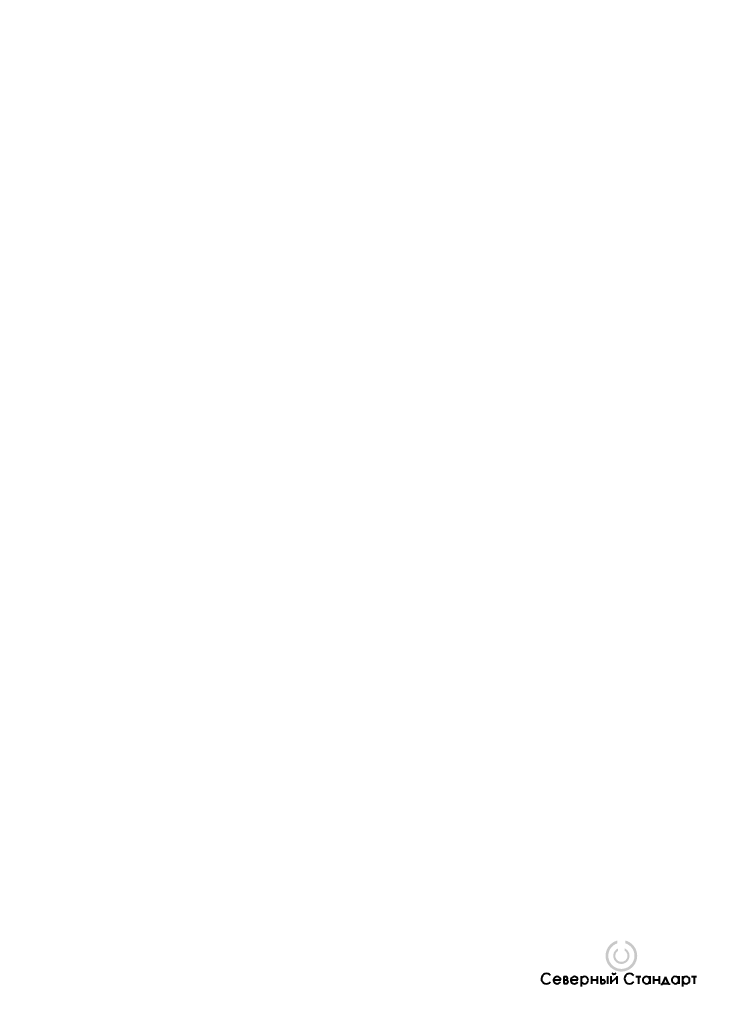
# Model space of a CAD drawing. Header units: millimetres. Extents: x 0 to 210, y 0 to 297.
import ezdxf

# ---------------------------------------------------------------- set-up
doc = ezdxf.new("R2010")
doc.units = ezdxf.units.MM
doc.linetypes.add('K5LT32768', pattern=[0])

# ---------------------------------------------------------------- blocks, each defined once
blk = doc.blocks.new('U4')
at = {"true_color": 0xff00ff}
blk.add_hatch(color=6, dxfattribs=at).paths.add_polyline_path([(182.62, 19.23), (182.62, 18.38), (182.95, 18.25), (183.27, 18.09), (183.58, 17.91), (183.86, 17.7), (184.13, 17.46), (184.37, 17.21), (184.59, 16.93), (184.79, 16.63), (184.95, 16.32), (185.09, 15.99), (185.2, 15.65), (185.27, 15.3), (185.32, 14.95), (185.33, 14.63), (185.31, 14.28), (185.27, 13.93), (185.19, 13.58), (185.08, 13.24), (184.94, 12.92), (184.77, 12.6), (184.57, 12.31), (184.35, 12.03), (184.1, 11.77), (183.84, 11.54), (183.55, 11.33), (183.24, 11.15), (182.92, 11), (182.59, 10.88), (182.25, 10.79), (181.9, 10.72), (181.54, 10.69), (181.19, 10.7), (180.83, 10.73), (180.48, 10.8), (180.14, 10.89), (179.81, 11.02), (179.49, 11.18), (179.19, 11.36), (178.9, 11.57), (178.64, 11.81), (178.4, 12.07), (178.18, 12.35), (177.99, 12.65), (177.82, 12.96), (177.68, 13.29), (177.58, 13.63), (177.5, 13.97), (177.46, 14.33), (177.45, 14.63), (177.46, 14.99), (177.51, 15.34), (177.59, 15.68), (177.7, 16.02), (177.84, 16.35), (178.01, 16.66), (178.21, 16.96), (178.43, 17.23), (178.68, 17.49), (178.94, 17.72), (179.23, 17.93), (179.54, 18.11), (179.86, 18.26), (180.17, 18.38), (180.17, 19.23), (179.8, 19.12), (179.44, 18.97), (179.09, 18.8), (178.75, 18.59), (178.44, 18.37), (178.14, 18.11), (177.87, 17.83), (177.62, 17.53), (177.39, 17.22), (177.2, 16.88), (177.03, 16.53), (176.88, 16.16), (176.77, 15.79), (176.69, 15.41), (176.65, 15.02), (176.63, 14.63), (176.65, 14.24), (176.69, 13.86), (176.77, 13.47), (176.88, 13.1), (177.03, 12.74), (177.2, 12.38), (177.39, 12.05), (177.62, 11.73), (177.87, 11.43), (178.14, 11.15), (178.44, 10.9), (178.76, 10.67), (179.09, 10.47), (179.44, 10.29), (179.8, 10.15), (180.17, 10.03), (180.55, 9.95), (180.94, 9.89), (181.33, 9.87), (181.72, 9.89), (182.11, 9.93), (182.49, 10), (182.87, 10.11), (183.23, 10.24), (183.58, 10.41), (183.92, 10.6), (184.24, 10.83), (184.55, 11.07), (184.83, 11.34), (185.09, 11.64), (185.32, 11.95), (185.53, 12.28), (185.7, 12.63), (185.85, 12.99), (185.97, 13.36), (186.06, 13.74), (186.12, 14.12), (186.15, 14.51), (186.15, 14.63), (186.13, 15.02), (186.08, 15.41), (186, 15.79), (185.89, 16.17), (185.75, 16.53), (185.58, 16.88), (185.38, 17.22), (185.16, 17.53), (184.91, 17.83), (184.64, 18.11), (184.34, 18.37), (184.02, 18.59), (183.69, 18.8), (183.34, 18.97), (182.98, 19.12)])
at = {"true_color": 0x0000ff}
blk.add_hatch(color=5, dxfattribs=at).paths.add_polyline_path([(182.41, 16.86), (182.41, 16.14), (182.6, 15.99), (182.77, 15.82), (182.92, 15.62), (183.03, 15.41), (183.12, 15.19), (183.18, 14.96), (183.21, 14.72), (183.21, 14.63), (183.19, 14.39), (183.15, 14.15), (183.07, 13.93), (182.96, 13.71), (182.82, 13.51), (182.66, 13.33), (182.48, 13.17), (182.28, 13.04), (182.06, 12.94), (181.83, 12.87), (181.59, 12.82), (181.35, 12.81), (181.11, 12.83), (180.88, 12.89), (180.65, 12.97), (180.44, 13.08), (180.24, 13.22), (180.06, 13.39), (179.91, 13.57), (179.78, 13.78), (179.68, 14), (179.61, 14.23), (179.58, 14.47), (179.57, 14.63), (179.59, 14.87), (179.63, 15.11), (179.71, 15.34), (179.82, 15.55), (179.95, 15.75), (180.12, 15.93), (180.3, 16.09), (180.38, 16.14), (180.38, 16.86), (180.13, 16.73), (179.9, 16.57), (179.69, 16.39), (179.5, 16.19), (179.33, 15.96), (179.19, 15.72), (179.08, 15.46), (179, 15.19), (178.96, 14.91), (178.94, 14.64), (178.94, 14.63), (178.96, 14.35), (179, 14.08), (179.08, 13.81), (179.19, 13.55), (179.33, 13.31), (179.49, 13.08), (179.68, 12.87), (179.89, 12.69), (180.13, 12.53), (180.37, 12.4), (180.63, 12.3), (180.9, 12.23), (181.18, 12.19), (181.46, 12.18), (181.74, 12.21), (182.01, 12.26), (182.28, 12.35), (182.54, 12.47), (182.77, 12.61), (183, 12.78), (183.2, 12.98), (183.37, 13.2), (183.52, 13.43), (183.65, 13.68), (183.74, 13.95), (183.8, 14.22), (183.84, 14.5), (183.84, 14.63), (183.82, 14.91), (183.78, 15.19), (183.7, 15.46), (183.59, 15.71), (183.45, 15.96), (183.29, 16.18), (183.1, 16.39), (182.88, 16.57), (182.65, 16.73)])
at = {"color": 7, "linetype": 'K5LT32768', "lineweight": 40}
for p, q in [((160.96, 7.43), (163.13, 7.43)), ((164.06, 8.36), (164.06, 6.26)), ((164.06, 8.36), (164.8, 8.36)), ((164.06, 7.36), (164.8, 7.36)), ((164.06, 6.26), (164.8, 6.26)), ((166.11, 7.43), (168.28, 7.43)), ((169.22, 8.46), (169.22, 5.33)), ((172.38, 8.45), (172.38, 6.17)), ((172.38, 7.41), (174.04, 7.41)), ((174.04, 8.45), (174.04, 6.17)), ((175.15, 8.45), (175.15, 6.26)), ((175.15, 7.36), (175.9, 7.36)), ((175.15, 6.26), (175.9, 6.26)), ((177.16, 8.45), (177.16, 6.17)), ((178.23, 8.45), (178.23, 6.17)), ((178.23, 6.46), (180, 8.17)), ((180, 8.45), (180, 6.17)), ((185.73, 8.36), (187.25, 8.36)), ((186.5, 8.36), (186.5, 6.17)), ((190, 8.45), (190, 6.17)), ((191.08, 8.45), (191.08, 6.17)), ((191.08, 7.41), (192.75, 7.41)), ((192.75, 8.45), (192.75, 6.17)), ((193.58, 5.82), (193.58, 6.24)), ((193.58, 6.24), (195.82, 6.24)), ((194.71, 8.32), (193.81, 6.24)), ((195.61, 6.24), (194.71, 8.32)), ((195.82, 6.24), (195.82, 5.87)), ((198.71, 8.45), (198.71, 6.17)), ((199.79, 8.46), (199.79, 5.33)), ((202.53, 8.36), (204.05, 8.36)), ((203.3, 8.36), (203.3, 6.17))]:
    blk.add_line(p, q, dxfattribs=at)
for centre, radius, start, end in [((158.83, 7.74), 1.55, 37.074, 321.6008), ((179.13, 9.88), 0.801, 216.4819, 323.681), ((183.88, 7.74), 1.55, 37.074, 321.6008), ((162.04, 7.29), 1.09, 7.3391, 332.5516), ((164.64, 7.87), 0.517, 281.1083, 70.9439), ((164.8, 6.81), 0.552, 270, 90), ((167.19, 7.29), 1.09, 7.3391, 332.5516), ((170.31, 7.29), 1.09, 0, 180), ((170.31, 7.29), 1.09, 180, 0), ((175.9, 6.81), 0.552, 270, 90), ((188.94, 7.29), 1.09, 7.3391, 3.7582), ((197.65, 7.29), 1.09, 7.3391, 3.7582), ((200.87, 7.29), 1.09, 0, 180), ((200.87, 7.29), 1.09, 180, 0)]:
    blk.add_arc(centre, radius, start, end, dxfattribs=at)

msp = doc.modelspace()

# ---------------------------------------------------------------- block references
msp.add_blockref('U4', (0, 0))

doc.saveas('drawing.dxf')
